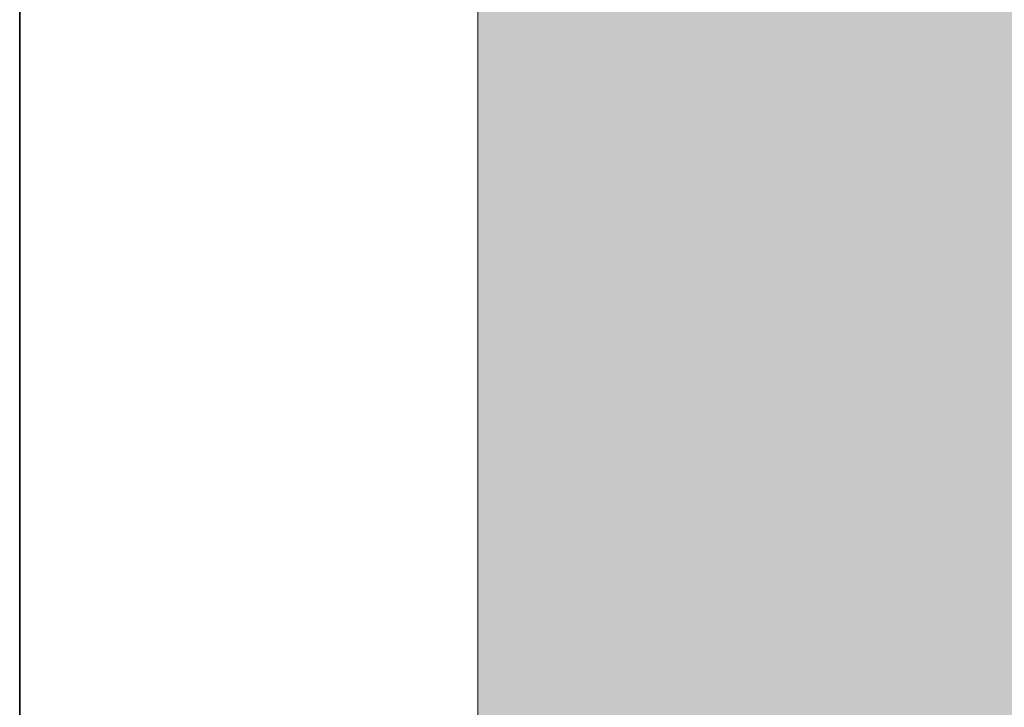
# Model space of a CAD drawing. Extents: x -720 to 300, y 62 to 1162.
# Tile 78 of 256: x -700 to -662, y 902 to 928. Entities that reach past the tile are written whole.
import ezdxf

# ---------------------------------------------------------------- set-up
doc = ezdxf.new("R2010")
doc.units = 0
doc.layers.get('0').update_dxf_attribs({"lineweight": 13})
for name, color, linetype, lineweight, true_color in [('00_Beschriftung UZ', 3, 'Continuous', 35, 0x00ff00), ('30 -34 Innenwände- 1 tragend', 7, 'Continuous', 13, 0xdd0806), ('iwb_Layout BA_Markierung', 7, 'Continuous', 9, 0xbadcdc), ('iwb_Schraffur_Wand in Bauart BABW', 7, 'Continuous', 13, 0xac59ff), ('iwb_Sichtbeton', 2, 'Continuous', 50, 0xffff00), ('iwb_Sichtbeton-Shading', 2, 'Continuous', 50, 0xffff00)]:
    doc.layers.add(name, color=color, linetype=linetype, lineweight=lineweight, true_color=true_color)
doc.layers.add('iwb_Plankopf Rahmen', color=7, linetype='Continuous', lineweight=35)
doc.styles.get("Standard").update_dxf_attribs({"font": 'ARIALN.TTF'})

# ---------------------------------------------------------------- blocks, each defined once
blk = doc.blocks.new('Shading-A06G93SP8I', base_point=(-566.802, 777.112))
at = {"layer": 'iwb_Sichtbeton-Shading', "color": 51, "true_color": 0xffff7f}
for points in [[(-682.07, 880.212), (-682.362, 936.616), (-682.362, 995.912)], [(-682.07, 880.212), (-682.362, 995.912), (-682.07, 995.912)], [(-682.07, 880.212), (-682.362, 879.92), (-682.362, 936.616)]]:
    blk.add_solid(points, dxfattribs=at)
blk = doc.blocks.new('Polygon-A06G93U38I')
at = {"color": 0, "linetype": 'ByBlock', "lineweight": -2, "ltscale": 0.13}
blk.add_solid([(-611.222, 86.203), (-682.362, 86.014), (-611.055, 1083.814), (-682.362, 1083.814)], dxfattribs=at)
blk = doc.blocks.new('Referenz-A06G93UD8I')
at = {"layer": '30 -34 Innenwände- 1 tragend', "color": 0, "lineweight": -2}
for p, q in [((-682.353, 1002.412), (-682.353, 879.912)), ((-682.362, 927.046), (-682.353, 927.056)), ((-682.362, 927.046), (-682.353, 927.056)), ((-682.362, 925.632), (-682.353, 925.641)), ((-682.362, 925.632), (-682.353, 925.641)), ((-682.362, 924.218), (-682.353, 924.227)), ((-682.362, 924.218), (-682.353, 924.227)), ((-682.362, 922.804), (-682.353, 922.813)), ((-682.362, 922.804), (-682.353, 922.813)), ((-682.362, 921.389), (-682.353, 921.399)), ((-682.362, 921.389), (-682.353, 921.399)), ((-682.362, 918.561), (-682.353, 918.57)), ((-682.362, 918.561), (-682.353, 918.57)), ((-682.362, 915.733), (-682.353, 915.742)), ((-682.362, 915.733), (-682.353, 915.742)), ((-682.362, 914.318), (-682.353, 914.328)), ((-682.362, 914.318), (-682.353, 914.328)), ((-682.362, 912.904), (-682.353, 912.913)), ((-682.362, 912.904), (-682.353, 912.913)), ((-682.362, 911.49), (-682.353, 911.499)), ((-682.362, 911.49), (-682.353, 911.499)), ((-682.362, 910.076), (-682.353, 910.085)), ((-682.362, 910.076), (-682.353, 910.085)), ((-682.362, 908.661), (-682.353, 908.671)), ((-682.362, 908.661), (-682.353, 908.671)), ((-682.362, 907.247), (-682.353, 907.257)), ((-682.362, 907.247), (-682.353, 907.257)), ((-682.362, 904.419), (-682.353, 904.428)), ((-682.362, 904.419), (-682.353, 904.428))]:
    blk.add_line(p, q, dxfattribs=at)
at = {"layer": '30 -34 Innenwände- 1 tragend', "color": 0, "linetype": 'Continuous', "lineweight": -2, "ltscale": 0.13}
blk.add_line((-682.353, 1002.412), (-682.353, 879.912), dxfattribs=at)
at = {"layer": '00_Beschriftung UZ', "color": 0, "linetype": 'ByBlock', "lineweight": -2, "ltscale": 0.13, "insert": (-681.445, 883.334), "char_height": 1.51033, "attachment_point": 1, "rotation": 90}
blk.add_mtext('{\\fArial Narrow;UK RD +4,24m/4,24m}', dxfattribs=at)
blk = doc.blocks.new('Referenz-A06G93UF8I')
at = {"layer": 'iwb_Schraffur_Wand in Bauart BABW', "linetype": 'Continuous', "ltscale": 0.13}
for points in [[(-682.352, 995.749), (-682.362, 995.498), (-682.362, 879.902)], [(-682.352, 995.749), (-682.362, 879.902), (-682.352, 879.912)]]:
    blk.add_solid(points, dxfattribs=at)
at = {"layer": 'iwb_Sichtbeton', "linetype": 'Continuous', "ltscale": 0.5}
for points in [[(-682.07, 880.212), (-682.362, 936.616), (-682.362, 995.912)], [(-682.07, 880.212), (-682.362, 995.912), (-682.07, 995.912)], [(-682.07, 880.212), (-682.362, 879.92), (-682.362, 936.616)]]:
    blk.add_solid(points, dxfattribs=at)

msp = doc.modelspace()

# ---------------------------------------------------------------- linework, layer by layer
at = {"layer": 'iwb_Plankopf Rahmen', "ltscale": 0.35}
msp.add_lwpolyline([(-699.653, 67.433), (-699.653, 1157.433), (295.353, 1157.433), (295.353, 67.433), (-599.647, 67.433), (-699.653, 67.433)], close=True, dxfattribs=at)

# ---------------------------------------------------------------- block references
at = {"color": 8, "lineweight": 13, "ltscale": 0.13, "true_color": 0x808080}
msp.add_blockref('Referenz-A06G93UD8I', (0, 0), dxfattribs=at)
at = {"color": 8, "lineweight": 25, "ltscale": 0.25, "true_color": 0x808080}
msp.add_blockref('Referenz-A06G93UF8I', (0, 0), dxfattribs=at)
msp.add_blockref('Shading-A06G93SP8I', (-566.802, 777.112))
at = {"layer": 'iwb_Layout BA_Markierung', "ltscale": 0.13}
msp.add_blockref('Polygon-A06G93U38I', (0, 0), dxfattribs=at)

doc.saveas('drawing.dxf')
